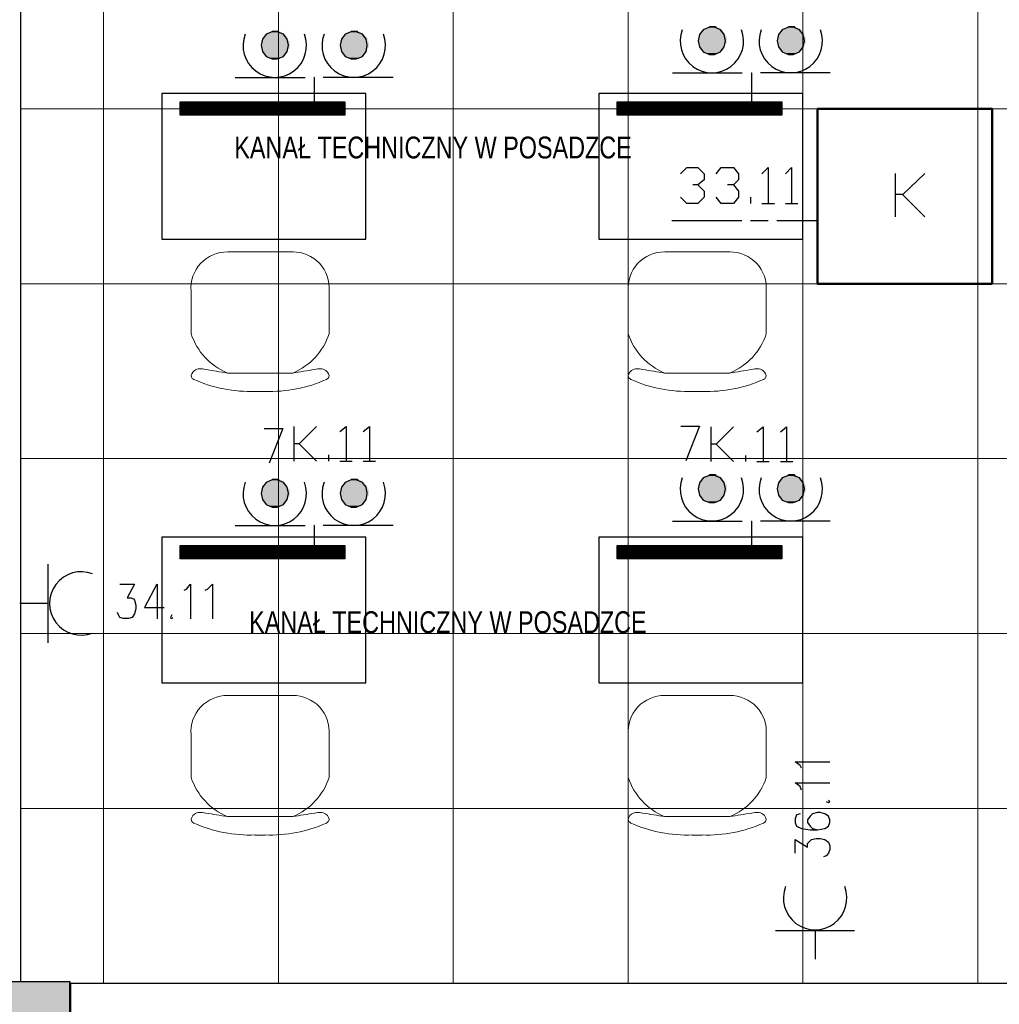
# Model space of a CAD drawing. Header units: millimetres. Extents: x 282377 to 1404227, y -783705 to 1038705.
# Tile 25 of 243: x 375527 to 375864, y 7833 to 8171. Entities that reach past the tile are written whole.
import ezdxf

# ---------------------------------------------------------------- set-up
doc = ezdxf.new("R2010")
doc.units = ezdxf.units.MM
doc.linetypes.add('ACAD_ISO08W100', pattern=[36, 24, -3, 6, -3])
doc.layers.add('!!ELEKTRYKA', color=7, linetype='Continuous')
doc.layers.add('PG_WYPOSAŻENIE', color=9, linetype='Continuous', lineweight=18)
doc.styles.add('BIKTC', font='bikromsw.shx', dxfattribs={"width": 0.8})

# ---------------------------------------------------------------- blocks, each defined once
blk = doc.blocks.new('A$C6e56510e')
at = {"layer": 'PG_WYPOSAŻENIE', "color": 251, "true_color": 0x636466}
for p, q in [((258.9, 478.7), (225.2, 478.7)), ((354.5, 415.7), (129.6, 415.7)), ((5.2, 281.4), (5.2, 134.3)), ((478.9, 281.4), (478.9, 134.3)), ((355.6, 0), (130.8, 0))]:
    blk.add_line(p, q, dxfattribs=at)
for centre, radius, start, end in [((207.7, 5.5), 473.4, 87.8783, 114.1146), ((276.5, 5.5), 473.4, 65.8854, 92.1217), ((215.6, 211.3), 221.7, 112.8026, 161.5732), ((268.6, 211.3), 221.7, 18.4268, 67.1974), ((128.9, 124.1), 124.1, 175.2787, 270.8747), ((355.2, 124.1), 124.1, 269.1253, 4.7213)]:
    blk.add_arc(centre, radius, start, end, dxfattribs=at)
for points in [[(129.6, 415.7), (54.5, 403.3), (16.4, 407.4), (6, 429.9), (14.2, 437.7)], [(354.5, 415.7), (429.6, 403.3), (467.7, 407.4), (478.1, 429.9), (469.9, 437.7)]]:
    blk.add_spline(points, degree=3, dxfattribs=at)

msp = doc.modelspace()

# ---------------------------------------------------------------- hatches: boundary and pattern name
at = {"layer": '!!ELEKTRYKA', "ltscale": 10}
h = msp.add_hatch(dxfattribs=at)
h.set_pattern_fill('ANSI31', color=252, scale=0.1)
h.set_pattern_definition([(45, (340051.29854, 6137.28542), (-0.224506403, 0.224506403), [])])
h.paths.add_polyline_path([(375639.03, 8138.02), (375639.03, 8142.52), (375582.49, 8142.52), (375582.49, 8138.02)])
h = msp.add_hatch(dxfattribs=at)
h.set_pattern_fill('ANSI31', color=252, scale=0.1)
h.set_pattern_definition([(45, (340201.29854, 6137.28542), (-0.224506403, 0.224506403), [])])
h.paths.add_polyline_path([(375789.03, 8138.02), (375789.03, 8142.52), (375732.49, 8142.52), (375732.49, 8138.02)])
h = msp.add_hatch(dxfattribs=at)
h.set_pattern_fill('ANSI31', color=252, scale=0.1)
h.set_pattern_definition([(45, (340051.29854, 5985.04774), (-0.224506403, 0.224506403), [])])
h.paths.add_polyline_path([(375639.03, 7985.78), (375639.03, 7990.28), (375582.49, 7990.28), (375582.49, 7985.78)])
h = msp.add_hatch(dxfattribs=at)
h.set_pattern_fill('ANSI31', color=252, scale=0.1)
h.set_pattern_definition([(45, (340201.29854, 5985.04774), (-0.224506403, 0.224506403), [])])
h.paths.add_polyline_path([(375789.03, 7985.78), (375789.03, 7990.28), (375732.49, 7990.28), (375732.49, 7985.78)])
at = {"layer": '!!ELEKTRYKA'}
h = msp.add_hatch(color=252, dxfattribs=at)
h.dxf.hatch_style = 1
h.paths.add_polyline_path([(375544.73, 7840.62), (375473.73, 7840.62), (375473.73, 7794.12), (375527.73, 7794.12), (375544.73, 7794.12)])

# ---------------------------------------------------------------- linework, layer by layer
at = {"layer": '!!ELEKTRYKA', "color": 252, "lineweight": 15, "ltscale": 15}
for p, q in [((375556.23, 8991.12), (375556.23, 7840.12)), ((375616.23, 8991.12), (375616.23, 7840.12)), ((375676.23, 8991.12), (375676.23, 7840.12)), ((375736.23, 8991.12), (375736.23, 7840.12)), ((375796.23, 8991.12), (375796.23, 7840.12)), ((375856.23, 8991.12), (375856.23, 7840.12)), ((376300.23, 8140.12), (375527.73, 8140.12)), ((376300.23, 8080.12), (375527.73, 8080.12)), ((376300.23, 8020.12), (375527.73, 8020.12)), ((376122.23, 7960.12), (375527.73, 7960.12)), ((376122.23, 7900.12), (375527.73, 7900.12)), ((376074.23, 7840.12), (375544.73, 7840.12))]:
    msp.add_line(p, q, dxfattribs=at)
at = {"layer": '!!ELEKTRYKA', "color": 252}
for p, q in [((375527.73, 8394.62), (375527.73, 7840.62)), ((375544.73, 7840.62), (375473.73, 7840.62)), ((375544.73, 7794.12), (375544.73, 7840.62)), ((375544.73, 7840.12), (376074.23, 7840.12))]:
    msp.add_line(p, q, dxfattribs=at)
at = {"layer": '!!ELEKTRYKA', "color": 252, "lineweight": 50}
msp.add_line((375544.73, 7840.12), (375544.73, 7828.12), dxfattribs=at)
at = {"layer": '!!ELEKTRYKA', "color": 94, "linetype": 'ACAD_ISO08W100', "lineweight": -3, "true_color": 0x009500}
for points in [[(375610.34, 8161.96), (375610.77, 8159.85), (375612.04, 8158.15), (375614.15, 8157.31), (375615.85, 8157.31), (375617.96, 8158.15), (375619.23, 8159.85), (375619.66, 8161.96), (375619.23, 8164.08), (375617.96, 8165.77), (375615.85, 8166.62), (375614.15, 8166.62), (375612.04, 8165.77), (375610.77, 8164.08)], [(375637.44, 8161.96), (375637.86, 8159.85), (375639.13, 8158.15), (375641.25, 8157.31), (375642.94, 8157.31), (375645.06, 8158.15), (375646.33, 8159.85), (375646.75, 8161.96), (375646.33, 8164.08), (375645.06, 8165.77), (375642.94, 8166.62), (375641.25, 8166.62), (375639.13, 8165.77), (375637.86, 8164.08)], [(375760.34, 8163.51), (375760.77, 8161.39), (375762.04, 8159.7), (375764.15, 8158.85), (375765.85, 8158.85), (375767.96, 8159.7), (375769.23, 8161.39), (375769.66, 8163.51), (375769.23, 8165.62), (375767.96, 8167.32), (375765.85, 8168.16), (375764.15, 8168.16), (375762.04, 8167.32), (375760.77, 8165.62)], [(375787.44, 8163.51), (375787.86, 8161.39), (375789.13, 8159.7), (375791.25, 8158.85), (375792.94, 8158.85), (375795.06, 8159.7), (375796.33, 8161.39), (375796.75, 8163.51), (375796.33, 8165.62), (375795.06, 8167.32), (375792.94, 8168.16), (375791.25, 8168.16), (375789.13, 8167.32), (375787.86, 8165.62)], [(375760.34, 8009.72), (375760.77, 8007.61), (375762.04, 8005.91), (375764.15, 8005.07), (375765.85, 8005.07), (375767.96, 8005.91), (375769.23, 8007.61), (375769.66, 8009.72), (375769.23, 8011.84), (375767.96, 8013.53), (375765.85, 8014.38), (375764.15, 8014.38), (375762.04, 8013.53), (375760.77, 8011.84)], [(375787.44, 8009.72), (375787.86, 8007.61), (375789.13, 8005.91), (375791.25, 8005.07), (375792.94, 8005.07), (375795.06, 8005.91), (375796.33, 8007.61), (375796.75, 8009.72), (375796.33, 8011.84), (375795.06, 8013.53), (375792.94, 8014.38), (375791.25, 8014.38), (375789.13, 8013.53), (375787.86, 8011.84)], [(375610.34, 8008.18), (375610.77, 8006.06), (375612.04, 8004.37), (375614.15, 8003.52), (375615.85, 8003.52), (375617.96, 8004.37), (375619.23, 8006.06), (375619.66, 8008.18), (375619.23, 8010.3), (375617.96, 8011.99), (375615.85, 8012.84), (375614.15, 8012.84), (375612.04, 8011.99), (375610.77, 8010.3)], [(375637.44, 8008.18), (375637.86, 8006.06), (375639.13, 8004.37), (375641.25, 8003.52), (375642.94, 8003.52), (375645.06, 8004.37), (375646.33, 8006.06), (375646.75, 8008.18), (375646.33, 8010.3), (375645.06, 8011.99), (375642.94, 8012.84), (375641.25, 8012.84), (375639.13, 8011.99), (375637.86, 8010.3)]]:
    msp.add_lwpolyline(points, close=True, dxfattribs=at)
for points in [[(375601.45, 8150.96), (375628.55, 8150.96), (375628.55, 8140.8)], [(375655.64, 8150.96), (375628.55, 8150.96)], [(375751.45, 8152.5), (375778.55, 8152.5), (375778.55, 8142.34)], [(375805.64, 8152.5), (375778.55, 8152.5)], [(375621.67, 8019.28), (375621.67, 8031.14)], [(375629.29, 8031.14), (375623.36, 8025.21), (375621.67, 8025.21)], [(375637.33, 8029.44), (375639.45, 8031.14), (375639.45, 8019.28)], [(375645.38, 8029.44), (375647.49, 8031.14), (375647.49, 8019.28)], [(375754.36, 8031.27), (375760.71, 8031.27), (375756.03, 8019.42)], [(375611.38, 8030.44), (375617.74, 8030.44), (375613.06, 8018.58)], [(375764.79, 8019.13), (375764.79, 8030.99)], [(375772.41, 8030.99), (375766.48, 8025.06), (375764.79, 8025.06)], [(375780.45, 8029.29), (375782.57, 8030.99), (375782.57, 8019.13)], [(375788.5, 8029.29), (375790.61, 8030.99), (375790.61, 8019.13)], [(375623.36, 8025.21), (375629.29, 8019.28)], [(375766.48, 8025.06), (375772.41, 8019.13)], [(375633.52, 8019.28), (375633.52, 8021.4)], [(375776.64, 8019.13), (375776.64, 8021.25)], [(375637.33, 8019.28), (375641.57, 8019.28)], [(375645.38, 8019.28), (375649.61, 8019.28)], [(375780.45, 8019.13), (375784.69, 8019.13)], [(375788.5, 8019.13), (375792.73, 8019.13)], [(375751.45, 7998.72), (375778.55, 7998.72), (375778.55, 7988.56)], [(375805.64, 7998.72), (375778.55, 7998.72)], [(375601.45, 7997.17), (375628.55, 7997.17), (375628.55, 7987.01)], [(375655.64, 7997.17), (375628.55, 7997.17)]]:
    msp.add_lwpolyline(points, dxfattribs=at)
at = {"layer": '!!ELEKTRYKA', "color": 252}
for points in [[(375646.23, 8095.46), (375646.23, 8145.46), (375576.23, 8145.46), (375576.23, 8095.46)], [(375796.23, 8095.46), (375796.23, 8145.46), (375726.23, 8145.46), (375726.23, 8095.46)], [(375646.23, 7943.22), (375646.23, 7993.22), (375576.23, 7993.22), (375576.23, 7943.22)], [(375796.23, 7943.22), (375796.23, 7993.22), (375726.23, 7993.22), (375726.23, 7943.22)], [(375544.73, 7840.12), (376074.23, 7840.12), (376074.23, 7828.12), (375544.73, 7828.12)]]:
    msp.add_lwpolyline(points, close=True, dxfattribs=at)
at = {"layer": '!!ELEKTRYKA', "color": 252, "ltscale": 10}
for points in [[(375582.49, 8142.52), (375639.03, 8142.52), (375639.03, 8138.02), (375582.49, 8138.02)], [(375732.49, 8142.52), (375789.03, 8142.52), (375789.03, 8138.02), (375732.49, 8138.02)], [(375582.49, 7990.28), (375639.03, 7990.28), (375639.03, 7985.78), (375582.49, 7985.78)], [(375732.49, 7990.28), (375789.03, 7990.28), (375789.03, 7985.78), (375732.49, 7985.78)]]:
    msp.add_lwpolyline(points, close=True, dxfattribs=at)
at = {"layer": '!!ELEKTRYKA', "color": 6, "linetype": 'Continuous', "lineweight": 50, "ltscale": 50}
msp.add_lwpolyline([(375861.21, 8080.12), (375801.21, 8080.12), (375801.21, 8140.12), (375861.21, 8140.12)], close=True, dxfattribs=at)
at = {"layer": '!!ELEKTRYKA', "color": 192, "linetype": 'ACAD_ISO08W100', "lineweight": -3, "true_color": 0x6d00dd}
for points in [[(375754.24, 8117.87), (375756.37, 8119.99), (375760.16, 8119.99), (375762.3, 8117.87), (375762.3, 8115.76), (375760.16, 8114.06), (375758.46, 8114.06)], [(375766.52, 8117.87), (375768.22, 8119.99), (375772.44, 8119.99), (375774.14, 8117.87), (375774.14, 8115.76), (375772.44, 8114.06), (375770.35, 8114.06)], [(375782.18, 8117.87), (375784.31, 8119.99), (375784.31, 8107.71)], [(375790.26, 8117.86), (375792.38, 8119.98), (375792.38, 8107.7)], [(375760.16, 8114.06), (375762.3, 8111.95), (375762.3, 8109.83), (375760.16, 8107.71), (375756.37, 8107.71), (375754.24, 8109.83)], [(375772.44, 8114.06), (375774.14, 8111.95), (375774.14, 8109.83), (375772.44, 8107.71), (375768.22, 8107.71), (375766.52, 8109.83)], [(375778.39, 8107.71), (375778.39, 8109.82)], [(375782.18, 8107.71), (375786.44, 8107.71)], [(375790.26, 8107.7), (375794.5, 8107.7)], [(375751.27, 8101.79), (375801.21, 8101.79)], [(375561.82, 7977.08), (375566.9, 7977.08), (375564.39, 7972.42), (375565.64, 7972.42), (375566.48, 7972), (375566.9, 7971.57), (375567.32, 7969.88), (375567.32, 7968.61), (375566.9, 7966.91), (375566.06, 7965.64), (375564.8, 7965.22), (375563.08, 7965.22), (375561.82, 7965.64), (375561.4, 7966.49), (375560.98, 7967.34)], [(375574.53, 7977.07), (375570.3, 7969.03), (375577.05, 7969.03)], [(375574.58, 7977.06), (375574.58, 7965.21)], [(375583.89, 7974.94), (375584.73, 7975.37), (375586.03, 7977.06), (375586.03, 7965.21)], [(375591.07, 7974.95), (375591.9, 7975.37), (375593.62, 7977.06), (375593.62, 7965.21)], [(375579.62, 7966.48), (375579.2, 7965.64), (375579.62, 7965.22), (375580.04, 7965.64)], [(375795.75, 7913.93), (375795.32, 7914.78), (375793.63, 7916.05), (375805.46, 7916.05)], [(375795.75, 7906.31), (375795.32, 7907.58), (375793.63, 7908.85), (375805.46, 7908.85)], [(375804.18, 7902.51), (375805.03, 7902.08), (375805.45, 7902.51), (375805.03, 7902.93)], [(375795.32, 7898.27), (375794.05, 7897.85), (375793.63, 7896.57), (375793.63, 7895.3), (375794.05, 7894.04), (375795.75, 7893.19), (375798.72, 7892.76), (375801.27, 7892.76), (375803.77, 7893.19), (375805.04, 7894.04), (375805.46, 7895.3), (375805.46, 7896.15), (375805.04, 7897.42), (375803.77, 7898.27), (375802.11, 7898.69), (375801.27, 7898.69), (375799.57, 7898.27), (375798.72, 7897.42), (375797.87, 7896.15), (375797.87, 7895.3), (375798.72, 7894.04), (375799.57, 7893.19), (375801.27, 7892.76)], [(375793.63, 7884.72), (375793.63, 7889.38), (375797.87, 7886.84), (375797.87, 7888.11), (375798.72, 7888.95), (375799.14, 7889.38), (375800.84, 7889.8), (375802.11, 7889.8), (375803.77, 7889.38), (375805.04, 7888.53), (375805.46, 7887.26), (375805.46, 7885.99), (375805.04, 7884.72), (375804.19, 7883.87), (375803.34, 7883.45)]]:
    msp.add_lwpolyline(points, dxfattribs=at)
at = {"layer": '!!ELEKTRYKA', "color": 6, "linetype": 'ACAD_ISO08W100', "lineweight": -3}
for points in [[(375827.97, 8103.12), (375827.97, 8117.94)], [(375838.13, 8117.94), (375830.5, 8110.74), (375827.97, 8110.74)], [(375830.45, 8110.76), (375838.08, 8103.14)]]:
    msp.add_lwpolyline(points, dxfattribs=at)
at = {"layer": '!!ELEKTRYKA', "color": 202, "linetype": 'Continuous', "lineweight": -3, "true_color": 0xa500dd}
for points in [[(375537.25, 7956.88), (375537.25, 7983.97)], [(375537.25, 7970.42), (375527.51, 7970.42)], [(375813.96, 7858.05), (375786.86, 7858.05)], [(375800.39, 7858.05), (375800.39, 7848.32)]]:
    msp.add_lwpolyline(points, dxfattribs=at)
at = {"layer": '!!ELEKTRYKA', "color": 94, "linetype": 'Continuous', "lineweight": -3, "true_color": 0x009500}
for centre in [(375765, 8163.4), (375792.09, 8163.4), (375615, 8161.86), (375642.09, 8161.86), (375615, 8008.08), (375642.09, 8008.08), (375765, 8009.62), (375792.09, 8009.62)]:
    msp.add_arc(centre, 10.89, 158.9225, 21.0775, dxfattribs=at)
at = {"layer": '!!ELEKTRYKA', "color": 202, "linetype": 'Continuous', "lineweight": -3, "true_color": 0xa500dd}
for centre, radius, start, end in [((375548.57, 7970.43), 10.89, 68.9102, 291.0898), ((375800.43, 7869.37), 10.9, 158.9407, 21.0593)]:
    msp.add_arc(centre, radius, start, end, dxfattribs=at)
at = {"layer": '!!ELEKTRYKA', "color": 94, "linetype": 'ACAD_ISO08W100', "lineweight": -3, "true_color": 0x009500}
for points in [[(375617.54, 8166.2), (375612.88, 8166.2), (375613.31, 8166.62)], [(375617.54, 8166.2), (375613.31, 8166.62), (375617.12, 8166.62)], [(375616.69, 8166.62), (375613.73, 8166.62), (375614.15, 8167.04)], [(375616.69, 8166.62), (375614.15, 8167.04), (375616.27, 8167.04)], [(375644.63, 8166.2), (375639.98, 8166.2), (375640.4, 8166.62)], [(375644.63, 8166.2), (375640.4, 8166.62), (375644.21, 8166.62)], [(375643.79, 8166.62), (375640.82, 8166.62), (375641.25, 8167.04)], [(375643.79, 8166.62), (375641.25, 8167.04), (375643.36, 8167.04)], [(375769.23, 8166.05), (375760.77, 8166.05), (375761.19, 8166.47)], [(375768.81, 8166.47), (375761.19, 8166.47), (375761.61, 8166.89)], [(375769.23, 8166.05), (375761.19, 8166.47), (375769.23, 8166.47)], [(375768.81, 8166.89), (375761.61, 8166.89), (375762.04, 8167.32)], [(375768.81, 8166.47), (375761.61, 8166.89), (375768.81, 8166.89)], [(375768.39, 8167.32), (375762.04, 8167.32), (375762.46, 8167.74)], [(375768.81, 8166.89), (375762.04, 8167.32), (375768.39, 8167.32)], [(375768.39, 8167.32), (375762.46, 8167.74), (375767.96, 8167.74)], [(375767.54, 8167.74), (375762.88, 8167.74), (375763.31, 8168.16)], [(375767.54, 8167.74), (375763.31, 8168.16), (375767.12, 8168.16)], [(375766.69, 8168.16), (375763.73, 8168.16), (375764.15, 8168.59)], [(375766.69, 8168.16), (375764.15, 8168.59), (375766.27, 8168.59)], [(375796.75, 8166.05), (375787.86, 8166.05), (375788.28, 8166.47)], [(375795.9, 8166.47), (375788.28, 8166.47), (375788.71, 8166.89)], [(375796.75, 8166.05), (375788.28, 8166.47), (375796.33, 8166.47)], [(375795.9, 8166.89), (375788.71, 8166.89), (375789.13, 8167.32)], [(375795.9, 8166.47), (375788.71, 8166.89), (375795.9, 8166.89)], [(375795.48, 8167.32), (375789.13, 8167.32), (375789.55, 8167.74)], [(375795.9, 8166.89), (375789.13, 8167.32), (375795.48, 8167.32)], [(375795.48, 8167.32), (375789.55, 8167.74), (375795.06, 8167.74)], [(375794.63, 8167.74), (375789.98, 8167.74), (375790.4, 8168.16)], [(375794.63, 8167.74), (375790.4, 8168.16), (375794.21, 8168.16)], [(375793.79, 8168.16), (375790.82, 8168.16), (375791.25, 8168.59)], [(375793.79, 8168.16), (375791.25, 8168.59), (375793.36, 8168.59)], [(375619.66, 8163.66), (375610.34, 8163.66), (375610.77, 8164.08)], [(375620.08, 8163.23), (375610.34, 8163.66), (375619.66, 8163.66)], [(375620.08, 8163.23), (375610.34, 8163.23), (375610.34, 8163.66)], [(375620.08, 8162.39), (375610.34, 8163.23), (375620.08, 8163.23)], [(375620.08, 8162.39), (375610.34, 8162.39), (375610.34, 8163.23)], [(375619.23, 8164.5), (375610.77, 8164.5), (375611.19, 8164.93)], [(375619.66, 8164.08), (375610.77, 8164.5), (375619.23, 8164.5)], [(375619.66, 8164.08), (375610.77, 8164.08), (375610.77, 8164.5)], [(375619.66, 8163.66), (375610.77, 8164.08), (375619.66, 8164.08)], [(375618.81, 8164.93), (375611.19, 8164.93), (375611.61, 8165.35)], [(375619.23, 8164.5), (375611.19, 8164.93), (375619.23, 8164.93)], [(375618.81, 8165.35), (375611.61, 8165.35), (375612.04, 8165.77)], [(375618.81, 8164.93), (375611.61, 8165.35), (375618.81, 8165.35)], [(375618.39, 8165.77), (375612.04, 8165.77), (375612.46, 8166.2)], [(375618.81, 8165.35), (375612.04, 8165.77), (375618.39, 8165.77)], [(375618.39, 8165.77), (375612.46, 8166.2), (375617.96, 8166.2)], [(375646.75, 8163.66), (375637.44, 8163.66), (375637.86, 8164.08)], [(375647.17, 8163.23), (375637.44, 8163.66), (375646.75, 8163.66)], [(375647.17, 8163.23), (375637.44, 8163.23), (375637.44, 8163.66)], [(375647.17, 8162.39), (375637.44, 8163.23), (375647.17, 8163.23)], [(375647.17, 8162.39), (375637.44, 8162.39), (375637.44, 8163.23)], [(375646.75, 8164.5), (375637.86, 8164.5), (375638.28, 8164.93)], [(375646.75, 8164.08), (375637.86, 8164.5), (375646.75, 8164.5)], [(375646.75, 8164.08), (375637.86, 8164.08), (375637.86, 8164.5)], [(375646.75, 8163.66), (375637.86, 8164.08), (375646.75, 8164.08)], [(375645.9, 8164.93), (375638.28, 8164.93), (375638.71, 8165.35)], [(375646.75, 8164.5), (375638.28, 8164.93), (375646.33, 8164.93)], [(375645.9, 8165.35), (375638.71, 8165.35), (375639.13, 8165.77)], [(375645.9, 8164.93), (375638.71, 8165.35), (375645.9, 8165.35)], [(375645.48, 8165.77), (375639.13, 8165.77), (375639.55, 8166.2)], [(375645.9, 8165.35), (375639.13, 8165.77), (375645.48, 8165.77)], [(375645.48, 8165.77), (375639.55, 8166.2), (375645.06, 8166.2)], [(375769.66, 8165.2), (375760.34, 8165.2), (375760.77, 8165.62)], [(375770.08, 8164.78), (375760.34, 8165.2), (375769.66, 8165.2)], [(375770.08, 8164.78), (375760.34, 8164.78), (375760.34, 8165.2)], [(375770.08, 8163.93), (375760.34, 8164.78), (375770.08, 8164.78)], [(375770.08, 8163.93), (375760.34, 8163.93), (375760.34, 8164.78)], [(375770.08, 8163.51), (375760.34, 8163.93), (375770.08, 8163.93)], [(375770.08, 8163.51), (375760.34, 8163.51), (375760.34, 8163.93)], [(375770.08, 8163.08), (375760.34, 8163.51), (375770.08, 8163.51)], [(375770.08, 8163.08), (375760.34, 8163.08), (375760.34, 8163.51)], [(375770.08, 8162.66), (375760.34, 8163.08), (375770.08, 8163.08)], [(375770.08, 8162.66), (375760.34, 8162.66), (375760.34, 8163.08)], [(375769.66, 8165.62), (375760.77, 8166.05), (375769.23, 8166.05)], [(375769.66, 8165.62), (375760.77, 8165.62), (375760.77, 8166.05)], [(375769.66, 8165.2), (375760.77, 8165.62), (375769.66, 8165.62)], [(375796.75, 8165.2), (375787.44, 8165.2), (375787.86, 8165.62)], [(375797.17, 8164.78), (375787.44, 8165.2), (375796.75, 8165.2)], [(375797.17, 8164.78), (375787.44, 8164.78), (375787.44, 8165.2)], [(375797.17, 8163.93), (375787.44, 8164.78), (375797.17, 8164.78)], [(375797.17, 8163.93), (375787.44, 8163.93), (375787.44, 8164.78)], [(375797.17, 8163.51), (375787.44, 8163.93), (375797.17, 8163.93)], [(375797.17, 8163.51), (375787.44, 8163.51), (375787.44, 8163.93)], [(375797.17, 8163.08), (375787.44, 8163.51), (375797.17, 8163.51)], [(375797.17, 8163.08), (375787.44, 8163.08), (375787.44, 8163.51)], [(375797.17, 8162.66), (375787.44, 8163.08), (375797.17, 8163.08)], [(375797.17, 8162.66), (375787.44, 8162.66), (375787.44, 8163.08)], [(375796.75, 8165.62), (375787.86, 8166.05), (375796.75, 8166.05)], [(375796.75, 8165.62), (375787.86, 8165.62), (375787.86, 8166.05)], [(375796.75, 8165.2), (375787.86, 8165.62), (375796.75, 8165.62)], [(375620.08, 8161.96), (375610.34, 8162.39), (375620.08, 8162.39)], [(375620.08, 8161.96), (375610.34, 8161.96), (375610.34, 8162.39)], [(375620.08, 8161.54), (375610.34, 8161.96), (375620.08, 8161.96)], [(375620.08, 8161.54), (375610.34, 8161.54), (375610.34, 8161.96)], [(375620.08, 8161.12), (375610.34, 8161.54), (375620.08, 8161.54)], [(375620.08, 8161.12), (375610.34, 8161.12), (375610.34, 8161.54)], [(375619.66, 8160.69), (375610.34, 8161.12), (375620.08, 8161.12)], [(375619.66, 8160.69), (375610.34, 8160.69), (375610.34, 8161.12)], [(375619.66, 8160.27), (375610.34, 8160.69), (375619.66, 8160.69)], [(375619.66, 8160.27), (375610.77, 8160.27), (375610.34, 8160.69)], [(375619.23, 8159.85), (375610.77, 8160.27), (375619.66, 8160.27)], [(375619.23, 8159.85), (375610.77, 8159.85), (375610.77, 8160.27)], [(375619.23, 8159.42), (375610.77, 8159.85), (375619.23, 8159.85)], [(375619.23, 8159.42), (375611.19, 8159.42), (375610.77, 8159.85)], [(375647.17, 8161.96), (375637.44, 8162.39), (375647.17, 8162.39)], [(375647.17, 8161.96), (375637.44, 8161.96), (375637.44, 8162.39)], [(375647.17, 8161.54), (375637.44, 8161.96), (375647.17, 8161.96)], [(375647.17, 8161.54), (375637.44, 8161.54), (375637.44, 8161.96)], [(375647.17, 8161.12), (375637.44, 8161.54), (375647.17, 8161.54)], [(375647.17, 8161.12), (375637.44, 8161.12), (375637.44, 8161.54)], [(375646.75, 8160.69), (375637.44, 8161.12), (375647.17, 8161.12)], [(375646.75, 8160.69), (375637.44, 8160.69), (375637.44, 8161.12)], [(375646.75, 8160.27), (375637.44, 8160.69), (375646.75, 8160.69)], [(375646.75, 8160.27), (375637.86, 8160.27), (375637.44, 8160.69)], [(375646.75, 8159.85), (375637.86, 8160.27), (375646.75, 8160.27)], [(375646.75, 8159.85), (375637.86, 8159.85), (375637.86, 8160.27)], [(375646.33, 8159.42), (375637.86, 8159.85), (375646.75, 8159.85)], [(375646.33, 8159.42), (375638.28, 8159.42), (375637.86, 8159.85)], [(375769.66, 8162.24), (375760.34, 8162.66), (375770.08, 8162.66)], [(375769.66, 8162.24), (375760.34, 8162.24), (375760.34, 8162.66)], [(375769.66, 8161.81), (375760.34, 8162.24), (375769.66, 8162.24)], [(375769.66, 8161.81), (375760.77, 8161.81), (375760.34, 8162.24)], [(375769.23, 8161.39), (375760.77, 8161.81), (375769.66, 8161.81)], [(375769.23, 8161.39), (375760.77, 8161.39), (375760.77, 8161.81)], [(375769.23, 8160.97), (375760.77, 8161.39), (375769.23, 8161.39)], [(375769.23, 8160.97), (375761.19, 8160.97), (375760.77, 8161.39)], [(375768.81, 8160.54), (375761.19, 8160.97), (375769.23, 8160.97)], [(375768.81, 8160.54), (375761.19, 8160.54), (375761.19, 8160.97)], [(375768.81, 8160.12), (375761.19, 8160.54), (375768.81, 8160.54)], [(375768.81, 8160.12), (375761.61, 8160.12), (375761.19, 8160.54)], [(375767.96, 8159.7), (375762.04, 8160.12), (375768.39, 8160.12)], [(375767.96, 8159.7), (375762.46, 8159.7), (375762.04, 8160.12)], [(375767.54, 8159.27), (375762.46, 8159.7), (375767.96, 8159.7)], [(375767.54, 8159.27), (375762.88, 8159.27), (375762.46, 8159.7)], [(375796.75, 8162.24), (375787.44, 8162.66), (375797.17, 8162.66)], [(375796.75, 8162.24), (375787.44, 8162.24), (375787.44, 8162.66)], [(375796.75, 8161.81), (375787.44, 8162.24), (375796.75, 8162.24)], [(375796.75, 8161.81), (375787.86, 8161.81), (375787.44, 8162.24)], [(375796.75, 8161.39), (375787.86, 8161.81), (375796.75, 8161.81)], [(375796.75, 8161.39), (375787.86, 8161.39), (375787.86, 8161.81)], [(375796.33, 8160.97), (375787.86, 8161.39), (375796.75, 8161.39)], [(375796.33, 8160.97), (375788.28, 8160.97), (375787.86, 8161.39)], [(375795.9, 8160.54), (375788.28, 8160.97), (375796.33, 8160.97)], [(375795.9, 8160.54), (375788.28, 8160.54), (375788.28, 8160.97)], [(375795.9, 8160.12), (375788.28, 8160.54), (375795.9, 8160.54)], [(375795.9, 8160.12), (375788.71, 8160.12), (375788.28, 8160.54)], [(375795.06, 8159.7), (375789.13, 8160.12), (375795.48, 8160.12)], [(375795.06, 8159.7), (375789.55, 8159.7), (375789.13, 8160.12)], [(375794.63, 8159.27), (375789.55, 8159.7), (375795.06, 8159.7)], [(375794.63, 8159.27), (375789.98, 8159.27), (375789.55, 8159.7)], [(375618.81, 8159), (375611.19, 8159.42), (375619.23, 8159.42)], [(375618.81, 8159), (375611.19, 8159), (375611.19, 8159.42)], [(375618.81, 8158.58), (375611.19, 8159), (375618.81, 8159)], [(375618.81, 8158.58), (375611.61, 8158.58), (375611.19, 8159)], [(375617.96, 8158.15), (375612.04, 8158.58), (375618.39, 8158.58)], [(375617.96, 8158.15), (375612.46, 8158.15), (375612.04, 8158.58)], [(375617.54, 8157.73), (375612.46, 8158.15), (375617.96, 8158.15)], [(375617.54, 8157.73), (375612.88, 8157.73), (375612.46, 8158.15)], [(375616.69, 8157.31), (375613.31, 8157.73), (375617.12, 8157.73)], [(375616.69, 8157.31), (375613.73, 8157.31), (375613.31, 8157.73)], [(375645.9, 8159), (375638.28, 8159.42), (375646.33, 8159.42)], [(375645.9, 8159), (375638.28, 8159), (375638.28, 8159.42)], [(375645.9, 8158.58), (375638.28, 8159), (375645.9, 8159)], [(375645.9, 8158.58), (375638.71, 8158.58), (375638.28, 8159)], [(375645.06, 8158.15), (375639.13, 8158.58), (375645.48, 8158.58)], [(375645.06, 8158.15), (375639.55, 8158.15), (375639.13, 8158.58)], [(375644.63, 8157.73), (375639.55, 8158.15), (375645.06, 8158.15)], [(375644.63, 8157.73), (375639.98, 8157.73), (375639.55, 8158.15)], [(375643.79, 8157.31), (375640.4, 8157.73), (375644.21, 8157.73)], [(375643.79, 8157.31), (375640.82, 8157.31), (375640.4, 8157.73)], [(375766.69, 8158.85), (375763.31, 8159.27), (375767.12, 8159.27)], [(375766.69, 8158.85), (375763.73, 8158.85), (375763.31, 8159.27)], [(375793.79, 8158.85), (375790.4, 8159.27), (375794.21, 8159.27)], [(375793.79, 8158.85), (375790.82, 8158.85), (375790.4, 8159.27)], [(375767.54, 8013.96), (375762.88, 8013.96), (375763.31, 8014.38)], [(375767.54, 8013.96), (375763.31, 8014.38), (375767.12, 8014.38)], [(375766.69, 8014.38), (375763.73, 8014.38), (375764.15, 8014.8)], [(375766.69, 8014.38), (375764.15, 8014.8), (375766.27, 8014.8)], [(375794.63, 8013.96), (375789.98, 8013.96), (375790.4, 8014.38)], [(375794.63, 8013.96), (375790.4, 8014.38), (375794.21, 8014.38)], [(375793.79, 8014.38), (375790.82, 8014.38), (375791.25, 8014.8)], [(375793.79, 8014.38), (375791.25, 8014.8), (375793.36, 8014.8)], [(375619.23, 8010.72), (375610.77, 8010.72), (375611.19, 8011.14)], [(375618.81, 8011.14), (375611.19, 8011.14), (375611.61, 8011.57)], [(375619.23, 8010.72), (375611.19, 8011.14), (375619.23, 8011.14)], [(375618.81, 8011.57), (375611.61, 8011.57), (375612.04, 8011.99)], [(375618.81, 8011.14), (375611.61, 8011.57), (375618.81, 8011.57)], [(375618.39, 8011.99), (375612.04, 8011.99), (375612.46, 8012.41)], [(375618.81, 8011.57), (375612.04, 8011.99), (375618.39, 8011.99)], [(375618.39, 8011.99), (375612.46, 8012.41), (375617.96, 8012.41)], [(375617.54, 8012.41), (375612.88, 8012.41), (375613.31, 8012.84)], [(375617.54, 8012.41), (375613.31, 8012.84), (375617.12, 8012.84)], [(375616.69, 8012.84), (375613.73, 8012.84), (375614.15, 8013.26)], [(375616.69, 8012.84), (375614.15, 8013.26), (375616.27, 8013.26)], [(375646.75, 8010.72), (375637.86, 8010.72), (375638.28, 8011.14)], [(375645.9, 8011.14), (375638.28, 8011.14), (375638.71, 8011.57)], [(375646.75, 8010.72), (375638.28, 8011.14), (375646.33, 8011.14)], [(375645.9, 8011.57), (375638.71, 8011.57), (375639.13, 8011.99)], [(375645.9, 8011.14), (375638.71, 8011.57), (375645.9, 8011.57)], [(375645.48, 8011.99), (375639.13, 8011.99), (375639.55, 8012.41)], [(375645.9, 8011.57), (375639.13, 8011.99), (375645.48, 8011.99)], [(375645.48, 8011.99), (375639.55, 8012.41), (375645.06, 8012.41)], [(375644.63, 8012.41), (375639.98, 8012.41), (375640.4, 8012.84)], [(375644.63, 8012.41), (375640.4, 8012.84), (375644.21, 8012.84)], [(375643.79, 8012.84), (375640.82, 8012.84), (375641.25, 8013.26)], [(375643.79, 8012.84), (375641.25, 8013.26), (375643.36, 8013.26)], [(375769.66, 8011.42), (375760.34, 8011.42), (375760.77, 8011.84)], [(375770.08, 8010.99), (375760.34, 8011.42), (375769.66, 8011.42)], [(375770.08, 8010.99), (375760.34, 8010.99), (375760.34, 8011.42)], [(375770.08, 8010.15), (375760.34, 8010.99), (375770.08, 8010.99)], [(375770.08, 8010.15), (375760.34, 8010.15), (375760.34, 8010.99)], [(375769.23, 8012.26), (375760.77, 8012.26), (375761.19, 8012.69)], [(375769.66, 8011.84), (375760.77, 8012.26), (375769.23, 8012.26)], [(375769.66, 8011.84), (375760.77, 8011.84), (375760.77, 8012.26)], [(375769.66, 8011.42), (375760.77, 8011.84), (375769.66, 8011.84)], [(375768.81, 8012.69), (375761.19, 8012.69), (375761.61, 8013.11)], [(375769.23, 8012.26), (375761.19, 8012.69), (375769.23, 8012.69)], [(375768.81, 8013.11), (375761.61, 8013.11), (375762.04, 8013.53)], [(375768.81, 8012.69), (375761.61, 8013.11), (375768.81, 8013.11)], [(375768.39, 8013.53), (375762.04, 8013.53), (375762.46, 8013.96)], [(375768.81, 8013.11), (375762.04, 8013.53), (375768.39, 8013.53)], [(375768.39, 8013.53), (375762.46, 8013.96), (375767.96, 8013.96)], [(375796.75, 8011.42), (375787.44, 8011.42), (375787.86, 8011.84)], [(375797.17, 8010.99), (375787.44, 8011.42), (375796.75, 8011.42)], [(375797.17, 8010.99), (375787.44, 8010.99), (375787.44, 8011.42)], [(375797.17, 8010.15), (375787.44, 8010.99), (375797.17, 8010.99)], [(375797.17, 8010.15), (375787.44, 8010.15), (375787.44, 8010.99)], [(375796.75, 8012.26), (375787.86, 8012.26), (375788.28, 8012.69)], [(375796.75, 8011.84), (375787.86, 8012.26), (375796.75, 8012.26)], [(375796.75, 8011.84), (375787.86, 8011.84), (375787.86, 8012.26)], [(375796.75, 8011.42), (375787.86, 8011.84), (375796.75, 8011.84)], [(375795.9, 8012.69), (375788.28, 8012.69), (375788.71, 8013.11)], [(375796.75, 8012.26), (375788.28, 8012.69), (375796.33, 8012.69)], [(375795.9, 8013.11), (375788.71, 8013.11), (375789.13, 8013.53)], [(375795.9, 8012.69), (375788.71, 8013.11), (375795.9, 8013.11)], [(375795.48, 8013.53), (375789.13, 8013.53), (375789.55, 8013.96)], [(375795.9, 8013.11), (375789.13, 8013.53), (375795.48, 8013.53)], [(375795.48, 8013.53), (375789.55, 8013.96), (375795.06, 8013.96)], [(375619.66, 8009.87), (375610.34, 8009.87), (375610.77, 8010.3)], [(375620.08, 8009.45), (375610.34, 8009.87), (375619.66, 8009.87)], [(375620.08, 8009.45), (375610.34, 8009.45), (375610.34, 8009.87)], [(375620.08, 8008.6), (375610.34, 8009.45), (375620.08, 8009.45)], [(375620.08, 8008.6), (375610.34, 8008.6), (375610.34, 8009.45)], [(375620.08, 8008.18), (375610.34, 8008.6), (375620.08, 8008.6)], [(375620.08, 8008.18), (375610.34, 8008.18), (375610.34, 8008.6)], [(375620.08, 8007.76), (375610.34, 8008.18), (375620.08, 8008.18)], [(375620.08, 8007.76), (375610.34, 8007.76), (375610.34, 8008.18)], [(375620.08, 8007.33), (375610.34, 8007.76), (375620.08, 8007.76)], [(375620.08, 8007.33), (375610.34, 8007.33), (375610.34, 8007.76)], [(375619.66, 8010.3), (375610.77, 8010.72), (375619.23, 8010.72)], [(375619.66, 8010.3), (375610.77, 8010.3), (375610.77, 8010.72)], [(375619.66, 8009.87), (375610.77, 8010.3), (375619.66, 8010.3)], [(375646.75, 8009.87), (375637.44, 8009.87), (375637.86, 8010.3)], [(375647.17, 8009.45), (375637.44, 8009.87), (375646.75, 8009.87)], [(375647.17, 8009.45), (375637.44, 8009.45), (375637.44, 8009.87)], [(375647.17, 8008.6), (375637.44, 8009.45), (375647.17, 8009.45)], [(375647.17, 8008.6), (375637.44, 8008.6), (375637.44, 8009.45)], [(375647.17, 8008.18), (375637.44, 8008.6), (375647.17, 8008.6)], [(375647.17, 8008.18), (375637.44, 8008.18), (375637.44, 8008.6)], [(375647.17, 8007.76), (375637.44, 8008.18), (375647.17, 8008.18)], [(375647.17, 8007.76), (375637.44, 8007.76), (375637.44, 8008.18)], [(375647.17, 8007.33), (375637.44, 8007.76), (375647.17, 8007.76)], [(375647.17, 8007.33), (375637.44, 8007.33), (375637.44, 8007.76)], [(375646.75, 8010.3), (375637.86, 8010.72), (375646.75, 8010.72)], [(375646.75, 8010.3), (375637.86, 8010.3), (375637.86, 8010.72)], [(375646.75, 8009.87), (375637.86, 8010.3), (375646.75, 8010.3)], [(375770.08, 8009.72), (375760.34, 8010.15), (375770.08, 8010.15)], [(375770.08, 8009.72), (375760.34, 8009.72), (375760.34, 8010.15)], [(375770.08, 8009.3), (375760.34, 8009.72), (375770.08, 8009.72)], [(375770.08, 8009.3), (375760.34, 8009.3), (375760.34, 8009.72)], [(375770.08, 8008.88), (375760.34, 8009.3), (375770.08, 8009.3)], [(375770.08, 8008.88), (375760.34, 8008.88), (375760.34, 8009.3)], [(375769.66, 8008.45), (375760.34, 8008.88), (375770.08, 8008.88)], [(375769.66, 8008.45), (375760.34, 8008.45), (375760.34, 8008.88)], [(375769.66, 8008.03), (375760.34, 8008.45), (375769.66, 8008.45)], [(375769.66, 8008.03), (375760.77, 8008.03), (375760.34, 8008.45)], [(375769.23, 8007.61), (375760.77, 8008.03), (375769.66, 8008.03)], [(375769.23, 8007.61), (375760.77, 8007.61), (375760.77, 8008.03)], [(375769.23, 8007.18), (375760.77, 8007.61), (375769.23, 8007.61)], [(375769.23, 8007.18), (375761.19, 8007.18), (375760.77, 8007.61)], [(375797.17, 8009.72), (375787.44, 8010.15), (375797.17, 8010.15)], [(375797.17, 8009.72), (375787.44, 8009.72), (375787.44, 8010.15)], [(375797.17, 8009.3), (375787.44, 8009.72), (375797.17, 8009.72)], [(375797.17, 8009.3), (375787.44, 8009.3), (375787.44, 8009.72)], [(375797.17, 8008.88), (375787.44, 8009.3), (375797.17, 8009.3)], [(375797.17, 8008.88), (375787.44, 8008.88), (375787.44, 8009.3)], [(375796.75, 8008.45), (375787.44, 8008.88), (375797.17, 8008.88)], [(375796.75, 8008.45), (375787.44, 8008.45), (375787.44, 8008.88)], [(375796.75, 8008.03), (375787.44, 8008.45), (375796.75, 8008.45)], [(375796.75, 8008.03), (375787.86, 8008.03), (375787.44, 8008.45)], [(375796.75, 8007.61), (375787.86, 8008.03), (375796.75, 8008.03)], [(375796.75, 8007.61), (375787.86, 8007.61), (375787.86, 8008.03)], [(375796.33, 8007.18), (375787.86, 8007.61), (375796.75, 8007.61)], [(375796.33, 8007.18), (375788.28, 8007.18), (375787.86, 8007.61)], [(375619.66, 8006.91), (375610.34, 8007.33), (375620.08, 8007.33)], [(375619.66, 8006.91), (375610.34, 8006.91), (375610.34, 8007.33)], [(375619.66, 8006.49), (375610.34, 8006.91), (375619.66, 8006.91)], [(375619.66, 8006.49), (375610.77, 8006.49), (375610.34, 8006.91)], [(375619.23, 8006.06), (375610.77, 8006.49), (375619.66, 8006.49)], [(375619.23, 8006.06), (375610.77, 8006.06), (375610.77, 8006.49)], [(375619.23, 8005.64), (375610.77, 8006.06), (375619.23, 8006.06)], [(375619.23, 8005.64), (375611.19, 8005.64), (375610.77, 8006.06)], [(375618.81, 8005.22), (375611.19, 8005.64), (375619.23, 8005.64)], [(375618.81, 8005.22), (375611.19, 8005.22), (375611.19, 8005.64)], [(375618.81, 8004.79), (375611.19, 8005.22), (375618.81, 8005.22)], [(375618.81, 8004.79), (375611.61, 8004.79), (375611.19, 8005.22)], [(375617.96, 8004.37), (375612.04, 8004.79), (375618.39, 8004.79)], [(375617.96, 8004.37), (375612.46, 8004.37), (375612.04, 8004.79)], [(375617.54, 8003.95), (375612.46, 8004.37), (375617.96, 8004.37)], [(375617.54, 8003.95), (375612.88, 8003.95), (375612.46, 8004.37)], [(375646.75, 8006.91), (375637.44, 8007.33), (375647.17, 8007.33)], [(375646.75, 8006.91), (375637.44, 8006.91), (375637.44, 8007.33)], [(375646.75, 8006.49), (375637.44, 8006.91), (375646.75, 8006.91)], [(375646.75, 8006.49), (375637.86, 8006.49), (375637.44, 8006.91)], [(375646.75, 8006.06), (375637.86, 8006.49), (375646.75, 8006.49)], [(375646.75, 8006.06), (375637.86, 8006.06), (375637.86, 8006.49)], [(375646.33, 8005.64), (375637.86, 8006.06), (375646.75, 8006.06)], [(375646.33, 8005.64), (375638.28, 8005.64), (375637.86, 8006.06)], [(375645.9, 8005.22), (375638.28, 8005.64), (375646.33, 8005.64)], [(375645.9, 8005.22), (375638.28, 8005.22), (375638.28, 8005.64)], [(375645.9, 8004.79), (375638.28, 8005.22), (375645.9, 8005.22)], [(375645.9, 8004.79), (375638.71, 8004.79), (375638.28, 8005.22)], [(375645.06, 8004.37), (375639.13, 8004.79), (375645.48, 8004.79)], [(375645.06, 8004.37), (375639.55, 8004.37), (375639.13, 8004.79)], [(375644.63, 8003.95), (375639.55, 8004.37), (375645.06, 8004.37)], [(375644.63, 8003.95), (375639.98, 8003.95), (375639.55, 8004.37)], [(375768.81, 8006.76), (375761.19, 8007.18), (375769.23, 8007.18)], [(375768.81, 8006.76), (375761.19, 8006.76), (375761.19, 8007.18)], [(375768.81, 8006.34), (375761.19, 8006.76), (375768.81, 8006.76)], [(375768.81, 8006.34), (375761.61, 8006.34), (375761.19, 8006.76)], [(375767.96, 8005.91), (375762.04, 8006.34), (375768.39, 8006.34)], [(375767.96, 8005.91), (375762.46, 8005.91), (375762.04, 8006.34)], [(375767.54, 8005.49), (375762.46, 8005.91), (375767.96, 8005.91)], [(375767.54, 8005.49), (375762.88, 8005.49), (375762.46, 8005.91)], [(375766.69, 8005.07), (375763.31, 8005.49), (375767.12, 8005.49)], [(375766.69, 8005.07), (375763.73, 8005.07), (375763.31, 8005.49)], [(375795.9, 8006.76), (375788.28, 8007.18), (375796.33, 8007.18)], [(375795.9, 8006.76), (375788.28, 8006.76), (375788.28, 8007.18)], [(375795.9, 8006.34), (375788.28, 8006.76), (375795.9, 8006.76)], [(375795.9, 8006.34), (375788.71, 8006.34), (375788.28, 8006.76)], [(375795.06, 8005.91), (375789.13, 8006.34), (375795.48, 8006.34)], [(375795.06, 8005.91), (375789.55, 8005.91), (375789.13, 8006.34)], [(375794.63, 8005.49), (375789.55, 8005.91), (375795.06, 8005.91)], [(375794.63, 8005.49), (375789.98, 8005.49), (375789.55, 8005.91)], [(375793.79, 8005.07), (375790.4, 8005.49), (375794.21, 8005.49)], [(375793.79, 8005.07), (375790.82, 8005.07), (375790.4, 8005.49)], [(375616.69, 8003.52), (375613.31, 8003.95), (375617.12, 8003.95)], [(375616.69, 8003.52), (375613.73, 8003.52), (375613.31, 8003.95)], [(375643.79, 8003.52), (375640.4, 8003.95), (375644.21, 8003.95)], [(375643.79, 8003.52), (375640.82, 8003.52), (375640.4, 8003.95)]]:
    msp.add_solid(points, dxfattribs=at)

# ---------------------------------------------------------------- block references
at = {"layer": '!!ELEKTRYKA', "color": 252, "ltscale": 10, "xscale": -0.1, "yscale": 0.1, "zscale": 0.1, "rotation": 180}
for p in [(375585.76, 8091.08), (375735.76, 8091.08), (375585.76, 7938.85), (375735.76, 7938.85)]:
    msp.add_blockref('A$C6e56510e', p, dxfattribs=at)

# ---------------------------------------------------------------- texts
at = {"layer": '!!ELEKTRYKA', "char_height": 7.5, "width": 650.6795, "attachment_point": 1, "rotation": 360, "style": 'BIKTC'}
for insert in [(375601.11, 8130.64), (375606.19, 7967.75)]:
    msp.add_mtext('KANAŁ TECHNICZNY W POSADZCE', dxfattribs=dict(at, insert=insert))

doc.saveas('drawing.dxf')
